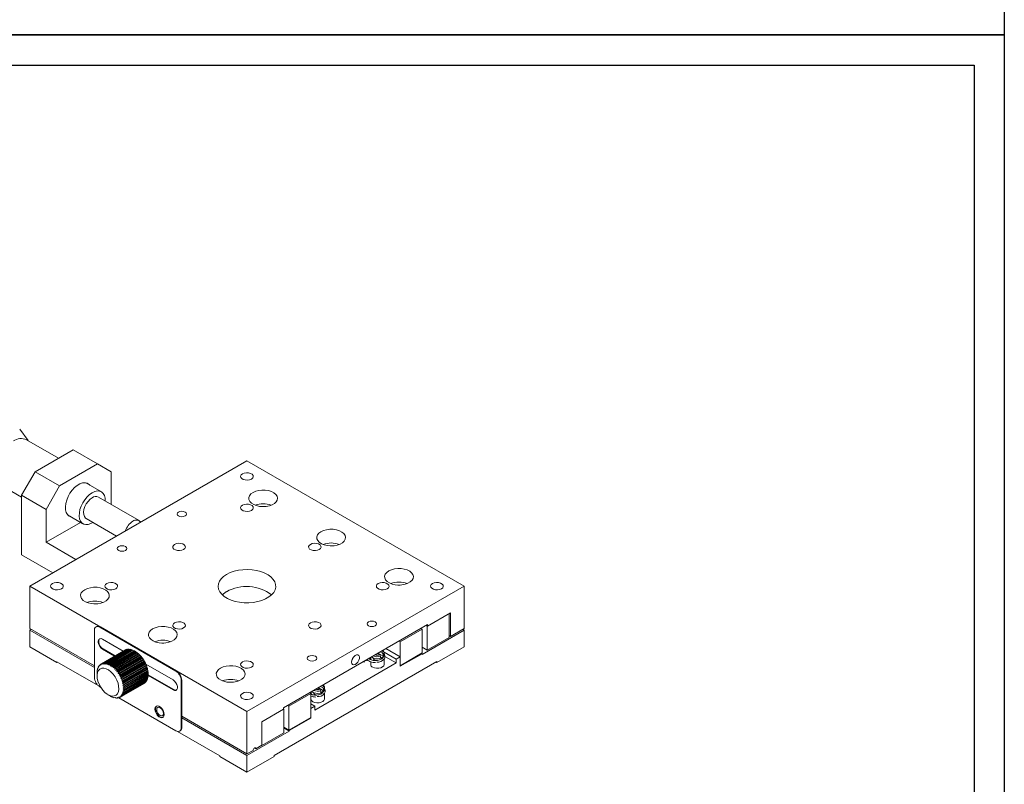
# Model space of a CAD drawing. Header units: millimetres. Extents: x 15158 to 15599, y 321 to 946.
# Tile 3 of 6: x 15343 to 15599, y 438 to 637. Entities that reach past the tile are written whole.
import ezdxf

# ---------------------------------------------------------------- set-up
doc = ezdxf.new("R2010")
doc.units = ezdxf.units.MM
doc.header["$LTSCALE"] = 0.3
doc.layers.add('外框', color=7, linetype='Continuous', lineweight=30)
doc.layers.add('标注', color=1, linetype='Continuous', lineweight=18)

# ---------------------------------------------------------------- blocks, each defined once
blk = doc.blocks.new('Y')
at = {"lineweight": 30}
blk.add_line((-4154.44, 2003.97), (-3857.44, 2003.97), dxfattribs=at)
blk.add_line((-4154.44, 2003.97), (-3857.44, 2003.97), dxfattribs=at)
for points in [[(-3857.44, 2213.99), (-4154.44, 2213.99), (-4154.44, 2003.97)], [(-4136.76, 2009.27), (-4136.76, 2208.69), (-3862.74, 2208.69)]]:
    blk.add_lwpolyline(points, dxfattribs=at)
blk = doc.blocks.new('W')
at = {"lineweight": 30}
for p, q in [((-3857.44, 2213.99), (-3857.44, 2003.97)), ((-3857.44, 2213.99), (-3857.44, 2003.97)), ((-3862.74, 2208.69), (-3862.74, 2009.27))]:
    blk.add_line(p, q, dxfattribs=at)
blk.add_blockref('Y', (0, 0))
blk = doc.blocks.new('u8')
at = {"color": 7, "linetype": 'Continuous', "lineweight": 15}
for p, q in [((1620.92, 528.97), (1618.72, 531.92)), ((1628.86, 524.39), (1620.51, 529.21)), ((1632.66, 526.59), (1622.76, 520.87)), ((1639.03, 522.91), (1632.66, 526.59)), ((1621.35, 491.07), (1677.92, 523.73)), ((1734.49, 491.07), (1677.92, 523.73)), ((1619.23, 514.75), (1622.76, 520.87)), ((1622.76, 520.87), (1629.13, 517.2)), ((1639.03, 522.91), (1629.13, 517.2)), ((1642.56, 520.87), (1639.03, 522.91)), ((1642.56, 520.87), (1642.56, 512.32)), ((1613.71, 517.43), (1619.23, 514.24)), ((1629.13, 517.2), (1625.59, 511.07)), ((1640.01, 515.64), (1635.98, 517.96)), ((1619.23, 514.75), (1619.23, 499.23)), ((1625.59, 511.07), (1619.23, 514.75)), ((1649.82, 508.13), (1639.21, 514.25)), ((1625.59, 511.07), (1625.59, 502.5)), ((1631.19, 509.65), (1635.21, 507.33)), ((1636.01, 508.71), (1643.96, 504.12)), ((1649.98, 508.01), (1650.34, 507.81)), ((1634.58, 507.69), (1625.59, 502.5)), ((1625.59, 502.5), (1633.37, 498.01)), ((1619.23, 499.23), (1627.36, 494.54)), ((1677.92, 458.42), (1621.35, 491.07)), ((1621.35, 480.05), (1621.35, 491.07)), ((1677.92, 458.42), (1734.49, 491.07)), ((1734.49, 491.07), (1734.49, 480.05)), ((1730.6, 483.93), (1724.87, 480.62)), ((1724.94, 480.66), (1730.95, 484.13)), ((1730.6, 477.72), (1730.6, 483.93)), ((1730.95, 484.13), (1730.95, 478.01)), ((1638.18, 470.33), (1621.35, 480.05)), ((1621.7, 479.85), (1621.35, 479.64)), ((1638.18, 469.93), (1621.35, 479.64)), ((1621.35, 475.31), (1621.35, 479.64)), ((1638.73, 480.56), (1638.59, 480.48)), ((1639.73, 480.46), (1639.59, 480.38)), ((1639.59, 480.38), (1659.39, 468.95)), ((1639.73, 480.46), (1659.53, 469.03)), ((1687.46, 459.44), (1724.94, 481.07)), ((1723.6, 479.89), (1717.87, 476.58)), ((1723.6, 479.89), (1723.24, 480.09)), ((1734.49, 479.64), (1723.53, 473.31)), ((1723.6, 473.68), (1723.6, 479.89)), ((1724.87, 480.62), (1724.52, 480.83)), ((1724.94, 480.66), (1724.59, 480.87)), ((1724.87, 480.62), (1724.87, 474.42)), ((1724.94, 481.07), (1724.94, 480.66)), ((1734.49, 480.05), (1730.95, 478.01)), ((1734.49, 479.64), (1734.13, 479.85)), ((1734.49, 479.64), (1734.49, 475.31)), ((1638.18, 467.31), (1638.18, 479.56)), ((1640.3, 477.27), (1645.69, 474.16)), ((1724.87, 474.42), (1730.6, 477.72)), ((1730.95, 478.01), (1730.6, 478.21)), ((1628.42, 471.23), (1621.35, 475.31)), ((1640.02, 470.88), (1646.25, 474.47)), ((1640.23, 470.97), (1646.46, 474.56)), ((1640.3, 474.66), (1640.44, 474.74)), ((1643.43, 472.85), (1640.3, 474.66)), ((1640.31, 470.99), (1646.53, 474.58)), ((1643.57, 472.94), (1640.44, 474.74)), ((1640.54, 471.04), (1646.76, 474.63)), ((1640.62, 471.05), (1646.84, 474.64)), ((1640.86, 471.06), (1647.08, 474.65)), ((1640.94, 471.06), (1647.17, 474.65)), ((1641.2, 471.03), (1647.42, 474.63)), ((1641.29, 471.02), (1647.51, 474.61)), ((1641.55, 470.96), (1647.78, 474.55)), ((1641.64, 470.93), (1647.87, 474.52)), ((1646.25, 474.47), (1646.3, 474.47)), ((1646.53, 474.58), (1646.64, 474.56)), ((1646.84, 474.64), (1646.99, 474.6)), ((1647.17, 474.65), (1647.36, 474.59)), ((1647.51, 474.61), (1647.73, 474.52)), ((1647.87, 474.52), (1648.11, 474.41)), ((1717.87, 472.66), (1714.12, 474.82)), ((1717.87, 476.58), (1717.52, 476.78)), ((1717.87, 476.58), (1717.87, 470.37)), ((1724.87, 474.42), (1723.6, 475.15)), ((1734.49, 475.31), (1727.42, 471.23)), ((1639.96, 470.85), (1646.18, 474.44)), ((1641.92, 470.83), (1648.14, 474.42)), ((1642.01, 470.79), (1648.23, 474.38)), ((1642.29, 470.66), (1648.51, 474.25)), ((1642.37, 470.28), (1648.88, 474.04)), ((1642.38, 470.61), (1648.6, 474.2)), ((1642.66, 470.44), (1648.88, 474.03)), ((1642.73, 470.04), (1649.23, 473.8)), ((1642.75, 470.37), (1648.97, 473.97)), ((1643.02, 470.17), (1649.25, 473.77)), ((1643.08, 469.77), (1649.58, 473.52)), ((1643.11, 470.1), (1649.34, 473.69)), ((1643.38, 469.87), (1649.61, 473.46)), ((1643.42, 469.45), (1649.92, 473.21)), ((1643.47, 469.79), (1649.7, 473.38)), ((1643.73, 469.53), (1649.96, 473.12)), ((1643.74, 469.11), (1650.25, 472.86)), ((1643.82, 469.44), (1650.04, 473.03)), ((1644.06, 468.73), (1650.56, 472.49)), ((1644.07, 469.16), (1650.29, 472.75)), ((1644.15, 469.06), (1650.37, 472.65)), ((1644.35, 468.33), (1650.85, 472.08)), ((1644.39, 468.76), (1650.61, 472.35)), ((1644.46, 468.65), (1650.69, 472.24)), ((1644.68, 468.33), (1650.91, 471.92)), ((1648.23, 474.38), (1648.5, 474.24)), ((1648.6, 474.2), (1648.88, 474.04)), ((1648.79, 474.09), (1648.69, 474.15)), ((1648.88, 474.04), (1648.88, 474.03)), ((1648.97, 473.97), (1649.23, 473.8)), ((1649.23, 473.8), (1649.25, 473.77)), ((1649.34, 473.69), (1649.58, 473.52)), ((1649.58, 473.52), (1649.61, 473.46)), ((1649.7, 473.38), (1649.92, 473.21)), ((1649.92, 473.21), (1649.96, 473.12)), ((1650.04, 473.03), (1650.25, 472.86)), ((1650.25, 472.86), (1650.29, 472.75)), ((1650.37, 472.65), (1650.56, 472.49)), ((1650.56, 472.49), (1650.61, 472.35)), ((1650.69, 472.24), (1650.85, 472.08)), ((1650.85, 472.08), (1650.91, 471.92)), ((1710.16, 472.38), (1709.84, 472.09)), ((1710.16, 472.32), (1710.16, 471.92)), ((1710.81, 472.35), (1710.81, 472.32)), ((1711.91, 473.55), (1712.52, 473.2)), ((1713.45, 472.82), (1712.05, 473.63)), ((1712.52, 473.2), (1712.74, 472.82)), ((1713.22, 473.6), (1712.61, 473.96)), ((1712.74, 472.41), (1712.74, 472.82)), ((1712.95, 472.12), (1713.01, 472.32)), ((1713.01, 472.32), (1713.01, 472.35)), ((1713.45, 473.23), (1713.22, 473.6)), ((1713.45, 473.23), (1713.45, 472.82)), ((1716.81, 472.05), (1713.63, 473.88)), ((1713.66, 473.14), (1713.66, 473.71)), ((1713.66, 470.69), (1713.66, 472.13)), ((1716.81, 471.07), (1713.86, 472.77)), ((1716.81, 472.05), (1717.87, 472.66)), ((1716.81, 472.05), (1716.81, 471.07)), ((1717.87, 470.37), (1723.6, 473.68)), ((1723.53, 473.48), (1717.87, 470.21)), ((1717.87, 470.21), (1717.87, 472.66)), ((1723.53, 473.48), (1723.39, 473.56)), ((1723.53, 473.31), (1723.53, 473.48)), ((1639.15, 465.2), (1628.42, 471.39)), ((1628.42, 471.39), (1628.42, 471.23)), ((1628.56, 471.31), (1628.42, 471.23)), ((1639.02, 469.57), (1638.98, 469.24)), ((1639.05, 469.66), (1639.1, 469.69)), ((1639.08, 469.57), (1639.05, 469.66)), ((1639.14, 469.91), (1639.08, 469.57)), ((1639.17, 469.99), (1639.25, 470.03)), ((1639.22, 469.87), (1639.17, 469.99)), ((1639.29, 470.21), (1639.22, 469.87)), ((1639.34, 470.28), (1639.45, 470.34)), ((1639.39, 470.14), (1639.34, 470.28)), ((1639.48, 470.47), (1639.39, 470.14)), ((1639.54, 470.52), (1639.68, 470.61)), ((1639.59, 470.36), (1639.54, 470.52)), ((1639.71, 470.68), (1639.59, 470.36)), ((1639.77, 470.73), (1639.95, 470.83)), ((1639.82, 470.54), (1639.77, 470.73)), ((1639.96, 470.85), (1639.82, 470.54)), ((1640.08, 470.67), (1640.02, 470.88)), ((1640.23, 470.97), (1640.08, 470.67)), ((1640.36, 470.76), (1640.31, 470.99)), ((1640.54, 471.04), (1640.36, 470.76)), ((1640.66, 470.8), (1640.62, 471.05)), ((1640.86, 471.06), (1640.66, 470.8)), ((1640.98, 470.79), (1640.94, 471.06)), ((1641.2, 471.03), (1640.98, 470.79)), ((1641.32, 470.73), (1641.29, 471.02)), ((1641.55, 470.96), (1641.32, 470.73)), ((1641.66, 470.63), (1641.64, 470.93)), ((1641.92, 470.83), (1641.66, 470.63)), ((1642.02, 470.48), (1642.01, 470.79)), ((1642.29, 470.66), (1642.02, 470.48)), ((1642.37, 470.28), (1642.38, 470.61)), ((1642.66, 470.44), (1642.37, 470.28)), ((1642.73, 470.04), (1642.75, 470.37)), ((1643.02, 470.17), (1642.73, 470.04)), ((1643.08, 469.77), (1643.11, 470.1)), ((1643.38, 469.87), (1643.08, 469.77)), ((1643.42, 469.45), (1643.47, 469.79)), ((1643.73, 469.53), (1643.42, 469.45)), ((1643.74, 469.11), (1643.82, 469.44)), ((1644.62, 467.91), (1651.12, 471.66)), ((1644.75, 468.22), (1650.98, 471.81)), ((1644.86, 467.47), (1651.37, 471.22)), ((1644.96, 467.88), (1651.18, 471.47)), ((1645.02, 467.77), (1651.24, 471.36)), ((1645.08, 467.02), (1651.58, 470.77)), ((1645.2, 467.42), (1651.42, 471.01)), ((1645.26, 467.3), (1651.48, 470.89)), ((1645.26, 466.56), (1651.77, 470.32)), ((1645.41, 466.95), (1651.64, 470.54)), ((1645.42, 466.1), (1651.92, 469.86)), ((1645.46, 466.83), (1651.68, 470.42)), ((1645.54, 465.65), (1652.04, 469.4)), ((1645.59, 466.47), (1651.82, 470.06)), ((1645.63, 466.35), (1651.86, 469.94)), ((1645.74, 465.99), (1651.96, 469.58)), ((1645.77, 465.87), (1651.99, 469.47)), ((1650.98, 471.81), (1651.12, 471.66)), ((1651.12, 471.66), (1651.18, 471.47)), ((1651.24, 471.36), (1651.37, 471.22)), ((1651.37, 471.22), (1651.42, 471.01)), ((1651.48, 470.89), (1651.58, 470.77)), ((1651.58, 470.77), (1651.64, 470.54)), ((1651.59, 470.76), (1658.68, 466.66)), ((1651.68, 470.42), (1651.77, 470.32)), ((1651.77, 470.32), (1651.82, 470.06)), ((1651.86, 469.94), (1651.92, 469.86)), ((1651.92, 469.86), (1651.96, 469.58)), ((1651.99, 469.47), (1652.04, 469.4)), ((1652.04, 469.4), (1652.07, 469.11)), ((1684.99, 446.98), (1727.42, 471.48)), ((1716.81, 471.07), (1695.6, 458.82)), ((1708.26, 471.44), (1708.35, 471.39)), ((1710.16, 471.38), (1710.16, 470.69)), ((1727.42, 471.23), (1727.2, 471.35)), ((1727.42, 471.48), (1727.42, 471.23)), ((1638.89, 468.81), (1638.89, 468.48)), ((1638.89, 468.49), (1638.89, 467.72)), ((1638.89, 468.48), (1638.89, 468.49)), ((1638.9, 468.91), (1638.92, 468.92)), ((1638.92, 468.87), (1638.9, 468.91)), ((1638.94, 469.2), (1638.92, 468.87)), ((1638.95, 469.3), (1638.99, 469.32)), ((1638.98, 469.24), (1638.95, 469.3)), ((1644.07, 469.16), (1643.74, 469.11)), ((1644.06, 468.73), (1644.15, 469.06)), ((1644.39, 468.76), (1644.06, 468.73)), ((1644.35, 468.33), (1644.46, 468.65)), ((1644.68, 468.33), (1644.35, 468.33)), ((1644.62, 467.91), (1644.75, 468.22)), ((1644.96, 467.88), (1644.62, 467.91)), ((1644.86, 467.47), (1645.02, 467.77)), ((1645.2, 467.42), (1644.86, 467.47)), ((1645.08, 467.02), (1645.26, 467.3)), ((1645.41, 466.95), (1645.08, 467.02)), ((1645.26, 466.56), (1645.46, 466.83)), ((1645.62, 465.2), (1652.12, 468.96)), ((1645.66, 464.77), (1652.17, 468.52)), ((1645.8, 463.33), (1652.02, 466.93)), ((1645.82, 463.42), (1652.05, 467.01)), ((1645.85, 465.52), (1652.07, 469.11)), ((1645.87, 465.4), (1652.09, 469)), ((1645.89, 463.7), (1652.11, 467.29)), ((1645.91, 463.79), (1652.13, 467.38)), ((1645.92, 465.06), (1652.14, 468.65)), ((1645.93, 464.95), (1652.16, 468.54)), ((1645.94, 464.09), (1652.16, 467.68)), ((1645.95, 464.62), (1652.18, 468.21)), ((1645.95, 464.19), (1652.17, 467.78)), ((1645.96, 464.51), (1652.18, 468.1)), ((1651.96, 466.89), (1651.93, 466.68)), ((1652.08, 467.27), (1652.05, 467.01)), ((1652.09, 469), (1652.12, 468.96)), ((1652.12, 468.96), (1652.14, 468.65)), ((1652.15, 467.67), (1652.13, 467.38)), ((1652.16, 468.54), (1652.17, 468.52)), ((1652.17, 468.52), (1652.18, 468.21)), ((1652.18, 468.1), (1652.17, 467.78)), ((1658.68, 464.05), (1652.17, 467.81)), ((1652.18, 468.1), (1652.18, 468.21)), ((1652.18, 468.1), (1652.18, 468.1)), ((1658.83, 464.13), (1652.18, 467.97)), ((1659.39, 468.95), (1659.53, 469.03)), ((1639.84, 464.72), (1639.59, 464.86)), ((1644.89, 462.15), (1651.11, 465.74)), ((1645.08, 462.27), (1651.3, 465.86)), ((1645.14, 462.32), (1651.36, 465.91)), ((1645.59, 466.47), (1645.26, 466.56)), ((1645.31, 462.47), (1651.53, 466.07)), ((1645.36, 462.53), (1651.58, 466.12)), ((1645.42, 466.1), (1645.63, 466.35)), ((1645.74, 465.99), (1645.42, 466.1)), ((1645.5, 462.72), (1651.73, 466.31)), ((1645.54, 465.65), (1645.77, 465.87)), ((1645.85, 465.52), (1645.54, 465.65)), ((1645.55, 462.79), (1651.77, 466.38)), ((1645.62, 465.2), (1645.87, 465.4)), ((1645.92, 465.06), (1645.62, 465.2)), ((1645.66, 464.77), (1645.93, 464.95)), ((1645.95, 464.62), (1645.66, 464.77)), ((1645.67, 463.01), (1651.89, 466.6)), ((1645.67, 464.35), (1645.96, 464.51)), ((1645.95, 464.19), (1645.67, 464.35)), ((1645.7, 463.09), (1651.93, 466.68)), ((1651.12, 465.76), (1651.11, 465.74)), ((1651.39, 465.98), (1651.36, 465.91)), ((1651.62, 466.25), (1651.58, 466.12)), ((1651.81, 466.55), (1651.77, 466.38)), ((1660.95, 466.58), (1660.81, 466.5)), ((1660.81, 466.5), (1660.81, 454.25)), ((1660.95, 466.58), (1660.95, 454.33)), ((1696.35, 464.57), (1696.96, 464.21)), ((1697.89, 463.84), (1696.49, 464.65)), ((1696.96, 464.21), (1697.18, 463.84)), ((1697.67, 464.62), (1697.06, 464.97)), ((1697.89, 464.25), (1697.67, 464.62)), ((1697.89, 464.25), (1697.89, 463.84)), ((1698.1, 464.16), (1698.1, 464.73)), ((1641.71, 462.82), (1642.37, 462.44)), ((1642.38, 462.44), (1642.46, 462.39)), ((1642.54, 462.36), (1642.83, 462.21)), ((1642.56, 462.34), (1642.54, 462.36)), ((1642.56, 462.34), (1642.57, 462.34)), ((1642.9, 462.21), (1643.2, 462.07)), ((1642.93, 462.17), (1642.9, 462.21)), ((1642.93, 462.17), (1642.95, 462.18)), ((1643.24, 462.1), (1643.55, 461.98)), ((1643.29, 462.04), (1643.24, 462.1)), ((1643.29, 462.04), (1643.33, 462.07)), ((1643.58, 462.05), (1643.9, 461.94)), ((1643.64, 461.96), (1643.58, 462.05)), ((1643.64, 461.96), (1643.71, 462)), ((1643.9, 462.04), (1644.23, 461.95)), ((1643.98, 461.93), (1643.9, 462.04)), ((1643.98, 461.93), (1644.08, 461.99)), ((1644.2, 462.08), (1644.53, 462)), ((1644.31, 461.96), (1644.2, 462.08)), ((1644.31, 461.96), (1644.43, 462.03)), ((1644.48, 462.16), (1644.82, 462.11)), ((1644.61, 462.03), (1644.48, 462.16)), ((1659.39, 453.43), (1644.54, 462.01)), ((1644.61, 462.03), (1644.77, 462.12)), ((1644.74, 462.3), (1645.08, 462.27)), ((1644.89, 462.15), (1644.74, 462.3)), ((1644.97, 462.47), (1645.31, 462.47)), ((1645.14, 462.32), (1644.97, 462.47)), ((1645.17, 462.7), (1645.5, 462.72)), ((1645.36, 462.53), (1645.17, 462.7)), ((1645.34, 462.96), (1645.67, 463.01)), ((1645.55, 462.79), (1645.34, 462.96)), ((1645.48, 463.26), (1645.8, 463.33)), ((1645.7, 463.09), (1645.48, 463.26)), ((1645.58, 463.59), (1645.89, 463.7)), ((1645.82, 463.42), (1645.58, 463.59)), ((1645.64, 463.96), (1645.94, 464.09)), ((1645.91, 463.79), (1645.64, 463.96)), ((1658.68, 464.05), (1658.83, 464.13)), ((1694.54, 463.11), (1688.81, 459.8)), ((1694.54, 463.11), (1694.18, 463.31)), ((1694.6, 463.4), (1694.39, 463.19)), ((1694.54, 456.9), (1694.54, 463.11)), ((1694.6, 463.34), (1694.6, 462.94)), ((1694.6, 462.4), (1694.6, 461.71)), ((1695.25, 463.37), (1695.25, 463.34)), ((1697.18, 463.43), (1697.18, 463.84)), ((1697.39, 463.14), (1697.45, 463.34)), ((1697.45, 463.34), (1697.45, 463.37)), ((1698.1, 461.71), (1698.1, 463.15)), ((1687.46, 459.03), (1687.46, 459.44)), ((1687.53, 459.07), (1687.46, 459.11)), ((1688.81, 459.8), (1688.45, 460.01)), ((1688.81, 459.8), (1688.81, 453.6)), ((1695.6, 459.8), (1694.54, 460.41)), ((1694.54, 459.19), (1695.6, 459.8)), ((1694.54, 459.19), (1694.54, 456.74)), ((1695.6, 458.82), (1695.6, 459.8)), ((1677.92, 447.39), (1660.95, 457.19)), ((1677.92, 446.98), (1660.95, 456.78)), ((1677.92, 447.39), (1677.92, 458.42)), ((1687.53, 459.07), (1681.81, 455.76)), ((1681.81, 455.76), (1687.46, 459.03)), ((1687.53, 452.86), (1687.53, 459.07)), ((1688.81, 453.6), (1694.54, 456.9)), ((1694.54, 456.74), (1688.88, 453.48)), ((1694.54, 456.74), (1694.39, 456.82)), ((1660.81, 454.25), (1660.95, 454.33)), ((1681.81, 455.76), (1681.81, 449.56)), ((1681.81, 449.64), (1681.81, 455.76)), ((1688.81, 453.6), (1687.53, 454.33)), ((1688.88, 453.48), (1687.53, 454.25)), ((1688.88, 453.31), (1687.53, 454.09)), ((1670.85, 446.9), (1659.83, 453.26)), ((1660.39, 453.33), (1660.53, 453.42)), ((1688.88, 453.31), (1677.92, 446.98)), ((1681.81, 449.56), (1687.53, 452.86)), ((1688.88, 453.48), (1688.88, 453.31)), ((1679.86, 448.92), (1680.22, 448.72)), ((1681.81, 449.64), (1680.22, 448.72)), ((1681.81, 449.56), (1681.74, 449.6)), ((1670.85, 446.74), (1670.85, 446.9)), ((1677.92, 442.66), (1670.85, 446.74)), ((1679.51, 448.31), (1677.92, 447.39)), ((1677.92, 442.66), (1677.92, 446.98)), ((1684.99, 446.74), (1677.92, 442.66)), ((1684.99, 446.74), (1684.99, 446.98))]:
    blk.add_line(p, q, dxfattribs=at)
at = {"color": 7, "linetype": 'Continuous', "lineweight": 15, "flags": 128}
for points in [[(1676.75, 520.32), (1676.42, 520.05), (1676.27, 519.73), (1676.32, 519.4), (1676.57, 519.1), (1676.97, 518.87), (1677.49, 518.73), (1678.06, 518.7), (1678.62, 518.78), (1679.08, 518.97), (1679.41, 519.24), (1679.56, 519.56), (1679.51, 519.89), (1679.27, 520.19), (1678.86, 520.43), (1678.35, 520.57), (1677.77, 520.6), (1677.22, 520.51), (1676.75, 520.32)], [(1632.17, 509.08), (1632.1, 509.1), (1631.57, 509.32), (1631.14, 509.71), (1630.83, 510.26), (1630.65, 510.94), (1630.62, 511.73), (1630.72, 512.59), (1630.97, 513.49), (1631.34, 514.39), (1631.82, 515.26), (1632.4, 516.05), (1633.04, 516.74), (1633.73, 517.3), (1634.43, 517.71), (1635.11, 517.94), (1635.76, 517.99), (1636.33, 517.86), (1636.82, 517.55), (1636.97, 517.4)], [(1641, 513.22), (1641, 513.24), (1640.97, 514.01), (1640.8, 514.68), (1640.49, 515.22), (1640.07, 515.6), (1639.55, 515.82), (1638.95, 515.86), (1638.3, 515.72), (1637.61, 515.4)], [(1679.51, 515.46), (1678.97, 515.07), (1678.6, 514.61), (1678.42, 514.12), (1678.45, 513.62), (1678.68, 513.13), (1679.09, 512.69), (1679.67, 512.31), (1680.38, 512.03), (1681.19, 511.84), (1682.05, 511.77), (1682.92, 511.81), (1683.75, 511.97), (1684.49, 512.23), (1685.1, 512.59), (1685.56, 513.02), (1685.83, 513.49), (1685.91, 513.99), (1685.78, 514.49), (1685.46, 514.96), (1684.96, 515.37), (1684.31, 515.71), (1683.55, 515.94), (1682.7, 516.07), (1681.83, 516.09), (1680.98, 515.99), (1680.19, 515.77), (1679.51, 515.46)], [(1637.61, 515.4), (1636.93, 514.93), (1636.27, 514.31), (1635.67, 513.58), (1635.15, 512.76), (1634.73, 511.89), (1634.43, 511.01), (1634.26, 510.14), (1634.22, 509.33), (1634.33, 508.6), (1634.57, 508), (1634.93, 507.53), (1635.4, 507.23), (1635.97, 507.1), (1636.6, 507.16), (1637.27, 507.38), (1637.8, 507.68)], [(1637.61, 514.1), (1637.05, 513.69), (1636.52, 513.14), (1636.06, 512.49), (1635.7, 511.78), (1635.46, 511.05), (1635.35, 510.34), (1635.39, 509.71), (1635.57, 509.19), (1635.87, 508.81), (1636.01, 508.71)], [(1660.06, 510.36), (1659.79, 510.13), (1659.7, 509.85), (1659.79, 509.57), (1660.06, 509.34), (1660.47, 509.18), (1660.95, 509.13), (1661.43, 509.18), (1661.83, 509.34), (1662.1, 509.57), (1662.2, 509.85), (1662.1, 510.13), (1661.83, 510.36), (1661.43, 510.52), (1660.95, 510.57), (1660.47, 510.52), (1660.06, 510.36)], [(1676.75, 512.16), (1676.42, 511.89), (1676.27, 511.57), (1676.32, 511.24), (1676.57, 510.94), (1676.97, 510.7), (1677.49, 510.56), (1678.06, 510.53), (1678.62, 510.62), (1679.08, 510.81), (1679.41, 511.08), (1679.56, 511.4), (1679.51, 511.73), (1679.27, 512.03), (1678.86, 512.26), (1678.35, 512.4), (1677.77, 512.43), (1677.22, 512.35), (1676.75, 512.16)], [(1682.44, 511.77), (1682.34, 511.78), (1681.88, 511.77)], [(1697.19, 505.26), (1696.65, 504.86), (1696.28, 504.41), (1696.1, 503.92), (1696.13, 503.41), (1696.35, 502.93), (1696.77, 502.49), (1697.35, 502.11), (1698.06, 501.82), (1698.87, 501.64), (1699.73, 501.56), (1700.6, 501.61), (1701.42, 501.76), (1702.16, 502.03), (1702.78, 502.38), (1703.24, 502.81), (1703.51, 503.29), (1703.59, 503.79), (1703.46, 504.29), (1703.14, 504.75), (1702.64, 505.17), (1701.99, 505.5), (1701.22, 505.74), (1700.38, 505.87), (1699.51, 505.88), (1698.66, 505.78), (1697.87, 505.57), (1697.19, 505.26)], [(1644.51, 501.38), (1644.24, 501.15), (1644.14, 500.87), (1644.24, 500.59), (1644.51, 500.36), (1644.91, 500.2), (1645.39, 500.15), (1645.87, 500.2), (1646.28, 500.36), (1646.55, 500.59), (1646.64, 500.87), (1646.55, 501.15), (1646.28, 501.38), (1645.87, 501.54), (1645.39, 501.59), (1644.91, 501.54), (1644.51, 501.38)], [(1659.07, 501.95), (1658.75, 501.68), (1658.6, 501.36), (1658.65, 501.03), (1658.89, 500.73), (1659.29, 500.5), (1659.81, 500.36), (1660.38, 500.33), (1660.94, 500.41), (1661.41, 500.6), (1661.74, 500.88), (1661.88, 501.19), (1661.83, 501.52), (1661.59, 501.82), (1661.19, 502.06), (1660.67, 502.2), (1660.1, 502.23), (1659.54, 502.14), (1659.07, 501.95)], [(1694.43, 501.95), (1694.1, 501.68), (1693.95, 501.36), (1694, 501.03), (1694.24, 500.73), (1694.65, 500.5), (1695.17, 500.36), (1695.74, 500.33), (1696.29, 500.41), (1696.76, 500.6), (1697.09, 500.88), (1697.24, 501.19), (1697.19, 501.52), (1696.95, 501.82), (1696.54, 502.06), (1696.02, 502.2), (1695.45, 502.23), (1694.9, 502.14), (1694.43, 501.95)], [(1700.12, 501.57), (1700.02, 501.57), (1699.56, 501.57)], [(1672.61, 494.13), (1671.83, 493.6), (1671.21, 493.01), (1670.76, 492.36), (1670.49, 491.68), (1670.42, 490.99), (1670.54, 490.29), (1670.85, 489.62), (1671.35, 488.98), (1672.01, 488.4), (1672.83, 487.89), (1673.78, 487.46), (1674.84, 487.12), (1675.98, 486.89), (1677.16, 486.76), (1678.37, 486.75), (1679.57, 486.85), (1680.72, 487.06), (1681.8, 487.37), (1682.78, 487.77), (1683.63, 488.27), (1684.34, 488.83), (1684.88, 489.46), (1685.23, 490.12), (1685.4, 490.81), (1685.38, 491.51), (1685.16, 492.19), (1684.76, 492.85), (1684.18, 493.46), (1683.43, 494.01), (1682.54, 494.48), (1681.54, 494.86), (1680.44, 495.15), (1679.27, 495.33), (1678.07, 495.4), (1676.86, 495.36), (1675.69, 495.21), (1674.57, 494.95), (1673.53, 494.59), (1672.61, 494.13)], [(1714.86, 495.05), (1714.32, 494.66), (1713.96, 494.2), (1713.78, 493.71), (1713.81, 493.21), (1714.03, 492.72), (1714.44, 492.28), (1715.02, 491.9), (1715.74, 491.62), (1716.55, 491.43), (1717.41, 491.36), (1718.27, 491.4), (1719.1, 491.56), (1719.84, 491.82), (1720.46, 492.18), (1720.91, 492.61), (1721.19, 493.08), (1721.26, 493.58), (1721.14, 494.08), (1720.82, 494.55), (1720.32, 494.96), (1719.67, 495.3), (1718.9, 495.53), (1718.06, 495.66), (1717.19, 495.68), (1716.34, 495.58), (1715.55, 495.36), (1714.86, 495.05)], [(1627.25, 491.75), (1626.93, 491.48), (1626.78, 491.16), (1626.83, 490.83), (1627.07, 490.53), (1627.47, 490.29), (1627.99, 490.15), (1628.56, 490.12), (1629.12, 490.21), (1629.59, 490.4), (1629.92, 490.67), (1630.06, 490.99), (1630.01, 491.32), (1629.77, 491.62), (1629.37, 491.85), (1628.85, 491.99), (1628.28, 492.02), (1627.72, 491.94), (1627.25, 491.75)], [(1635.67, 490.15), (1635.13, 489.76), (1634.76, 489.3), (1634.58, 488.81), (1634.61, 488.31), (1634.84, 487.82), (1635.25, 487.38), (1635.83, 487.01), (1636.54, 486.72), (1637.35, 486.53), (1638.21, 486.46), (1639.08, 486.5), (1639.9, 486.66), (1640.65, 486.93), (1641.26, 487.28), (1641.72, 487.71), (1641.99, 488.19), (1642.07, 488.69), (1641.94, 489.18), (1641.62, 489.65), (1641.12, 490.06), (1640.47, 490.4), (1639.7, 490.64), (1638.86, 490.77), (1637.99, 490.78), (1637.14, 490.68), (1636.35, 490.47), (1635.67, 490.15)], [(1641.4, 491.75), (1641.07, 491.48), (1640.92, 491.16), (1640.97, 490.83), (1641.21, 490.53), (1641.62, 490.29), (1642.14, 490.15), (1642.71, 490.12), (1643.26, 490.21), (1643.73, 490.4), (1644.06, 490.67), (1644.21, 490.99), (1644.16, 491.32), (1643.91, 491.62), (1643.51, 491.85), (1642.99, 491.99), (1642.42, 492.02), (1641.87, 491.94), (1641.4, 491.75)], [(1712.11, 491.75), (1711.78, 491.48), (1711.63, 491.16), (1711.68, 490.83), (1711.92, 490.53), (1712.33, 490.29), (1712.85, 490.15), (1713.42, 490.12), (1713.97, 490.21), (1714.44, 490.4), (1714.77, 490.67), (1714.92, 490.99), (1714.87, 491.32), (1714.63, 491.62), (1714.22, 491.85), (1713.7, 491.99), (1713.13, 492.02), (1712.58, 491.94), (1712.11, 491.75)], [(1717.8, 491.36), (1717.69, 491.37), (1717.23, 491.36)], [(1726.25, 491.75), (1725.92, 491.48), (1725.77, 491.16), (1725.82, 490.83), (1726.06, 490.53), (1726.47, 490.29), (1726.99, 490.15), (1727.56, 490.12), (1728.11, 490.21), (1728.58, 490.4), (1728.91, 490.67), (1729.06, 490.99), (1729.01, 491.32), (1728.77, 491.62), (1728.36, 491.85), (1727.84, 491.99), (1727.27, 492.02), (1726.72, 491.94), (1726.25, 491.75)], [(1672.61, 489.64), (1671.83, 489.11), (1671.51, 488.83)], [(1638.6, 486.46), (1638.5, 486.47), (1638.04, 486.46)], [(1653.35, 479.95), (1652.81, 479.55), (1652.44, 479.1), (1652.26, 478.61), (1652.29, 478.1), (1652.51, 477.62), (1652.93, 477.18), (1653.5, 476.8), (1654.22, 476.51), (1655.03, 476.33), (1655.89, 476.25), (1656.76, 476.3), (1657.58, 476.46), (1658.32, 476.72), (1658.94, 477.08), (1659.4, 477.5), (1659.67, 477.98), (1659.75, 478.48), (1659.62, 478.98), (1659.3, 479.45), (1658.8, 479.86), (1658.15, 480.19), (1657.38, 480.43), (1656.54, 480.56), (1655.67, 480.57), (1654.82, 480.47), (1654.03, 480.26), (1653.35, 479.95)], [(1659.07, 481.54), (1658.75, 481.27), (1658.6, 480.95), (1658.65, 480.62), (1658.89, 480.32), (1659.29, 480.09), (1659.81, 479.95), (1660.38, 479.92), (1660.94, 480), (1661.41, 480.19), (1661.74, 480.46), (1661.88, 480.78), (1661.83, 481.11), (1661.59, 481.41), (1661.19, 481.65), (1660.67, 481.79), (1660.1, 481.82), (1659.54, 481.73), (1659.07, 481.54)], [(1694.43, 481.54), (1694.1, 481.27), (1693.95, 480.95), (1694, 480.62), (1694.24, 480.32), (1694.65, 480.09), (1695.17, 479.95), (1695.74, 479.92), (1696.29, 480), (1696.76, 480.19), (1697.09, 480.46), (1697.24, 480.78), (1697.19, 481.11), (1696.95, 481.41), (1696.54, 481.65), (1696.02, 481.79), (1695.45, 481.82), (1694.9, 481.73), (1694.43, 481.54)], [(1709.56, 481.79), (1709.29, 481.55), (1709.19, 481.28), (1709.29, 481), (1709.56, 480.77), (1709.97, 480.61), (1710.44, 480.55), (1710.92, 480.61), (1711.33, 480.77), (1711.6, 481), (1711.69, 481.28), (1711.6, 481.55), (1711.33, 481.79), (1710.92, 481.94), (1710.44, 482), (1709.97, 481.94), (1709.56, 481.79)], [(1640.3, 474.66), (1639.91, 474.96), (1639.57, 475.39), (1639.32, 475.88), (1639.19, 476.38), (1639.19, 476.84), (1639.32, 477.19), (1639.57, 477.39), (1639.91, 477.42), (1640.3, 477.27)], [(1640.44, 474.74), (1640.05, 475.05), (1639.71, 475.47), (1639.46, 475.96), (1639.33, 476.47), (1639.33, 476.92), (1639.46, 477.27), (1639.57, 477.39)], [(1656.28, 476.26), (1656.18, 476.26), (1655.72, 476.26)], [(1650.88, 472.04), (1651.24, 471.47), (1651.45, 471.05)], [(1694, 472.81), (1693.73, 472.57), (1693.64, 472.3), (1693.73, 472.02), (1694, 471.78), (1694.41, 471.63), (1694.89, 471.57), (1695.37, 471.63), (1695.77, 471.78), (1696.04, 472.02), (1696.14, 472.3), (1696.04, 472.57), (1695.77, 472.81), (1695.37, 472.96), (1694.89, 473.02), (1694.41, 472.96), (1694, 472.81)], [(1705.18, 471.29), (1705.25, 471.76), (1705.44, 472.25), (1705.75, 472.68), (1706.11, 473.01), (1706.48, 473.19), (1706.82, 473.19), (1707.07, 473.01), (1707.21, 472.69), (1707.21, 472.25), (1707.07, 471.77), (1706.82, 471.3), (1706.48, 470.91), (1706.11, 470.65), (1705.75, 470.56), (1705.44, 470.65), (1705.25, 470.91), (1705.18, 471.29)], [(1705.66, 472.57), (1705.41, 472.11), (1705.33, 472.02)], [(1710.37, 472.66), (1710.48, 472.55), (1710.89, 472.32), (1711.41, 472.17), (1711.98, 472.13), (1712.54, 472.2), (1713.04, 472.37), (1713.41, 472.62), (1713.62, 472.93), (1713.66, 473.14)], [(1710.81, 472.32), (1710.89, 472.08), (1711.13, 471.87)], [(1640.63, 469.73), (1640.08, 469.7), (1639.61, 469.48), (1639.24, 469.1), (1639, 468.57), (1638.89, 467.91), (1638.93, 467.16), (1639.1, 466.35), (1639.41, 465.53), (1639.83, 464.75), (1640.34, 464.02), (1640.93, 463.41), (1641.55, 462.92), (1642.19, 462.6), (1642.79, 462.45), (1643.35, 462.48), (1643.82, 462.69), (1644.19, 463.08), (1644.43, 463.61), (1644.54, 464.27), (1644.5, 465.02), (1644.33, 465.83), (1644.02, 466.64), (1643.6, 467.43), (1643.08, 468.16), (1642.5, 468.77), (1641.88, 469.26), (1641.24, 469.58), (1640.63, 469.73)], [(1671.02, 469.74), (1670.48, 469.35), (1670.12, 468.89), (1669.94, 468.4), (1669.97, 467.9), (1670.19, 467.41), (1670.6, 466.97), (1671.18, 466.6), (1671.9, 466.31), (1672.7, 466.12), (1673.57, 466.05), (1674.43, 466.09), (1675.26, 466.25), (1676, 466.51), (1676.62, 466.87), (1677.07, 467.3), (1677.35, 467.78), (1677.42, 468.28), (1677.3, 468.77), (1676.98, 469.24), (1676.48, 469.65), (1675.83, 469.99), (1675.06, 470.22), (1674.22, 470.36), (1673.35, 470.37), (1672.5, 470.27), (1671.71, 470.06), (1671.02, 469.74)], [(1676.75, 471.34), (1676.42, 471.06), (1676.27, 470.75), (1676.32, 470.42), (1676.57, 470.12), (1676.97, 469.88), (1677.49, 469.74), (1678.06, 469.71), (1678.62, 469.8), (1679.08, 469.99), (1679.41, 470.26), (1679.56, 470.58), (1679.51, 470.91), (1679.27, 471.21), (1678.86, 471.44), (1678.35, 471.58), (1677.77, 471.61), (1677.22, 471.53), (1676.75, 471.34)], [(1708.54, 471.31), (1708.44, 471.34), (1708.27, 471.45)], [(1713.66, 470.69), (1713.66, 470.65), (1713.54, 470.32), (1713.24, 470.04), (1712.8, 469.82), (1712.27, 469.7), (1711.69, 469.69), (1711.14, 469.78), (1710.67, 469.97)], [(1711.13, 471.87), (1711.49, 471.74), (1711.71, 471.7)], [(1658.68, 466.66), (1659.07, 466.36), (1659.41, 465.94), (1659.66, 465.44), (1659.8, 464.94), (1659.8, 464.48), (1659.66, 464.14), (1659.41, 463.93), (1659.07, 463.9), (1658.68, 464.05)], [(1673.96, 466.05), (1673.85, 466.06), (1673.39, 466.05)], [(1659.55, 464.02), (1659.21, 463.99), (1658.83, 464.13)], [(1676.75, 463.17), (1676.42, 462.9), (1676.27, 462.58), (1676.32, 462.25), (1676.57, 461.95), (1676.97, 461.72), (1677.49, 461.58), (1678.06, 461.55), (1678.62, 461.63), (1679.08, 461.82), (1679.41, 462.1), (1679.56, 462.42), (1679.51, 462.74), (1679.27, 463.04), (1678.86, 463.28), (1678.35, 463.42), (1677.77, 463.45), (1677.22, 463.36), (1676.75, 463.17)], [(1694.83, 463.66), (1694.93, 463.57), (1695.33, 463.34), (1695.85, 463.19), (1696.42, 463.15), (1696.99, 463.22), (1697.48, 463.39), (1697.86, 463.64), (1698.06, 463.95), (1698.1, 464.16)], [(1698.1, 461.71), (1698.1, 461.67), (1697.98, 461.34), (1697.69, 461.06), (1697.25, 460.84), (1696.71, 460.72), (1696.14, 460.71), (1695.58, 460.8), (1695.11, 460.99)], [(1695.25, 463.34), (1695.34, 463.1), (1695.57, 462.89)], [(1695.57, 462.89), (1695.93, 462.75), (1696.15, 462.72)], [(1653.95, 459.03), (1654.02, 459.46), (1654.23, 459.76), (1654.55, 459.88), (1654.94, 459.82), (1655.36, 459.58), (1655.75, 459.19), (1656.07, 458.69), (1656.28, 458.16), (1656.35, 457.64), (1656.28, 457.21), (1656.07, 456.91), (1655.75, 456.78), (1655.36, 456.84), (1654.94, 457.09), (1654.55, 457.48), (1654.23, 457.97), (1654.02, 458.51), (1653.95, 459.03)], [(1656.07, 456.91), (1655.89, 456.86), (1655.5, 456.93), (1655.08, 457.17), (1654.69, 457.56), (1654.37, 458.05), (1654.16, 458.59), (1654.09, 459.11)], [(1656.17, 457.9), (1656.11, 458.33), (1655.92, 458.77), (1655.63, 459.16), (1655.29, 459.43), (1654.95, 459.55), (1654.67, 459.5), (1654.47, 459.28), (1654.41, 458.92), (1654.47, 458.49), (1654.67, 458.05), (1654.95, 457.67), (1655.29, 457.39), (1655.63, 457.28), (1655.92, 457.33), (1656.11, 457.55), (1656.17, 457.9)], [(1679.51, 448.31), (1679.54, 448.48), (1679.61, 448.66), (1679.73, 448.81), (1679.86, 448.92), (1680, 448.97), (1680.11, 448.95), (1680.19, 448.86), (1680.22, 448.72)]]:
    blk.add_lwpolyline(points, dxfattribs=at)
at = {"color": 7, "linetype": 'Continuous', "lineweight": 15}
for centre, radius, start, end in [((1619.1, 526.08), 3.43, 65.7938, 125.5167), ((1638.54, 512.87), 1.54, 64.2053, 127.1052), ((1682.16, 506.54), 5.98, 69.5016, 110.4983), ((1650.93, 503.78), 4.99, 122.9077, 160.7325), ((1649.11, 506.9), 1.39, 37.0927, 129.5476), ((1699.84, 496.33), 5.98, 69.5018, 110.4982), ((1677.84, 480.13), 10.85, 53.2466, 118.7846), ((1717.52, 486.13), 5.98, 69.5018, 110.4982), ((1638.32, 481.23), 5.98, 69.5016, 110.4984), ((1639.04, 479.7), 0.873, 50.7968, 189.214), ((1639.15, 479.64), 1.01, 54.3823, 114.3073), ((1646.98, 472.97), 1.67, 116.0225, 118.6159), ((1647.01, 472.89), 1.75, 105.8152, 108.3308), ((1647.05, 472.7), 1.95, 96.1746, 98.5172), ((1647.06, 472.39), 2.26, 87.3473, 89.4711), ((1647.02, 471.98), 2.68, 79.4286, 81.3265), ((1646.9, 471.46), 3.21, 72.3979, 74.0813), ((1656, 471.02), 5.98, 69.5018, 110.4982), ((1646.68, 470.88), 3.83, 66.1626, 67.6577), ((1646.37, 470.24), 4.54, 60.6056, 61.9405), ((1646.49, 470.11), 4.6, 58.6696, 59.9928), ((1646.24, 469.71), 5.07, 53.8004, 58.6173), ((1645.99, 469.61), 5.28, 55.605, 56.8134), ((1645.81, 469.12), 5.8, 49.4049, 53.8093), ((1645.53, 468.99), 6.05, 51.0561, 52.158), ((1645.35, 468.59), 6.5, 45.3298, 49.4125), ((1645.06, 468.44), 6.78, 46.8597, 47.8816), ((1644.91, 468.14), 7.13, 41.4985, 45.3363), ((1644.61, 467.98), 7.42, 42.9364, 43.8987), ((1644.52, 467.79), 7.65, 37.8434, 41.5042), ((1644.2, 467.62), 7.97, 39.2147, 40.1328), ((1644.21, 467.55), 8.04, 34.3064, 37.8489), ((1643.87, 467.36), 8.38, 35.6343, 36.521), ((1644.03, 467.43), 8.26, 30.8323, 34.3112), ((1643.69, 467.23), 8.61, 32.1363, 33.0074), ((1710.83, 472.32), 0.671, 158.511, 228.6126), ((1711.91, 475.5), 2.8, 247.0098, 287.1761), ((1711.91, 475.54), 2.42, 255.447, 284.5432), ((1712.08, 473.14), 1.85, 260.6124, 326.0506), ((1712.3, 473.99), 1.63, 285.5205, 314.4742), ((1712.82, 473.96), 0.532, 318.6672, 41.3622), ((1712.94, 473.72), 0.706, 316.0466, 61.2811), ((1641.83, 468.77), 2.92, 162.2857, 164.0771), ((1641.38, 468.94), 2.45, 154.5825, 156.598), ((1641.07, 469.11), 2.08, 145.9643, 148.2074), ((1640.87, 469.26), 1.83, 136.496, 138.9391), ((1640.77, 469.36), 1.7, 126.3926, 128.9639), ((1640.76, 469.38), 1.67, 116.0225, 118.6159), ((1640.79, 469.3), 1.75, 105.8152, 108.3308), ((1640.83, 469.11), 1.95, 96.1746, 98.5172), ((1640.84, 468.8), 2.26, 87.3473, 89.4711), ((1640.8, 468.39), 2.68, 79.4286, 81.3265), ((1640.67, 467.87), 3.21, 72.3979, 74.0813), ((1640.46, 467.29), 3.83, 66.1626, 67.6577), ((1640.15, 466.65), 4.54, 60.6056, 61.9405), ((1639.77, 466.02), 5.28, 55.605, 56.8134), ((1639.31, 465.4), 6.05, 51.0561, 52.158), ((1638.84, 464.84), 6.78, 46.8597, 47.8816), ((1638.39, 464.38), 7.42, 42.9364, 43.8987), ((1643.99, 467.41), 8.3, 27.3705, 30.8374), ((1643.65, 467.21), 8.66, 28.6698, 29.5381), ((1644.12, 467.47), 8.17, 23.8704, 27.3755), ((1643.78, 467.27), 8.51, 25.1837, 26.0622), ((1644.4, 467.59), 7.86, 20.279, 23.8755), ((1644.07, 467.4), 8.2, 21.6269, 22.5272), ((1644.83, 467.75), 7.4, 16.5403, 20.2845), ((1644.52, 467.56), 7.72, 17.944, 18.8811), ((1645.39, 467.92), 6.81, 12.5912, 16.5466), ((1645.11, 467.74), 7.09, 14.0731, 15.065), ((1646.05, 468.06), 6.14, 8.36, 12.5986), ((1708.98, 472.76), 1.03, 259.6474, 292.113), ((1711, 470.75), 0.842, 184.1684, 247.1516), ((1641.25, 467.45), 3.07, 182.6055, 237.3945), ((1643.05, 468.56), 4.16, 175.1857, 176.6009), ((1642.39, 468.64), 3.5, 169.1202, 170.7083), ((1637.98, 464.02), 7.97, 39.2147, 40.1328), ((1637.65, 463.77), 8.38, 35.6343, 36.521), ((1637.46, 463.64), 8.61, 32.1363, 33.0074), ((1637.43, 463.61), 8.66, 28.6698, 29.5381), ((1637.56, 463.68), 8.51, 25.1837, 26.0622), ((1637.84, 463.81), 8.2, 21.6269, 22.5272), ((1649.24, 467.82), 2.92, 342.2857, 344.0771), ((1645.79, 467.89), 6.4, 9.9486, 11.01), ((1648.67, 467.95), 3.5, 349.1199, 350.7083), ((1646.76, 468.17), 5.42, 3.7633, 8.3685), ((1646.53, 468), 5.65, 5.489, 6.6427), ((1648.02, 468.03), 4.16, 355.1857, 356.6009), ((1647.39, 468.21), 4.79, 0.0348, 3.7446), ((1647.28, 468.05), 4.9, 0.604, 1.8733), ((1657.74, 466.36), 3.07, 2.6055, 57.3945), ((1657.88, 466.44), 3.07, 2.6055, 57.3945), ((1673.68, 460.82), 5.98, 69.5018, 110.4982), ((1638.29, 463.97), 7.72, 17.944, 18.8811), ((1638.89, 464.15), 7.09, 14.0731, 15.065), ((1639.56, 464.3), 6.4, 9.9486, 11.01), ((1640.31, 464.41), 5.65, 5.489, 6.6427), ((1641.06, 464.46), 4.9, 0.604, 1.8733), ((1650.29, 467.23), 1.7, 306.392, 308.9654), ((1650.2, 467.33), 1.84, 316.4966, 318.9384), ((1650, 467.48), 2.08, 325.9638, 328.2085), ((1649.68, 467.65), 2.45, 334.5825, 336.598), ((1696.35, 466.56), 2.42, 255.447, 284.5432), ((1697.27, 464.97), 0.532, 318.6672, 41.3621), ((1697.38, 464.74), 0.706, 316.0466, 61.2811), ((1644.69, 466.34), 4.53, 240.605, 241.9412), ((1644.38, 465.71), 3.84, 246.1633, 247.657), ((1644.17, 465.12), 3.21, 252.3986, 254.0814), ((1644.05, 464.61), 2.68, 259.4295, 261.3256), ((1644, 464.19), 2.26, 267.3454, 269.4729), ((1644.02, 463.88), 1.95, 276.1719, 278.5198), ((1644.06, 463.69), 1.75, 285.8137, 288.3333), ((1644.09, 463.62), 1.67, 296.0207, 298.6178), ((1644.07, 463.64), 1.7, 306.392, 308.9654), ((1643.98, 463.74), 1.84, 316.4966, 318.9384), ((1643.78, 463.89), 2.08, 325.9638, 328.2085), ((1643.46, 464.06), 2.45, 334.5825, 336.598), ((1643.01, 464.22), 2.92, 342.2857, 344.0771), ((1642.45, 464.36), 3.5, 349.1199, 350.7083), ((1641.79, 464.44), 4.16, 355.1857, 356.6009), ((1695.44, 461.77), 0.842, 184.1686, 247.1516), ((1695.28, 463.34), 0.671, 158.5116, 228.6121), ((1696.36, 466.52), 2.8, 247.0098, 287.1761), ((1696.52, 464.16), 1.85, 260.6125, 326.0506), ((1696.75, 465.01), 1.63, 285.5204, 314.4742), ((1654.92, 459.21), 0.838, 130.8243, 186.7348), ((1659.94, 454.11), 0.873, 230.7967, 9.214), ((1660, 454.21), 0.958, 304.0037, 7.3084)]:
    blk.add_arc(centre, radius, start, end, dxfattribs=at)
for points, knots in [([(1709.19, 471.98), (1709.21, 471.96), (1709.31, 471.81), (1709.63, 471.6), (1710.14, 471.36), (1710.75, 471.21), (1711.18, 471.2), (1711.4, 471.19)], [0, 0, 0, 0, 0.038652, 0.273577, 0.517116, 0.762252, 1, 1, 1, 1]), ([(1713.32, 472.56), (1713.31, 472.52), (1713.28, 472.4), (1713.07, 472.18), (1712.71, 471.95), (1712.21, 471.77), (1711.64, 471.68), (1711.05, 471.69), (1710.48, 471.78), (1710.01, 471.96), (1709.72, 472.13), (1709.64, 472.23), (1709.64, 472.24)], [0, 0, 0, 0, 0.055835, 0.166392, 0.284452, 0.401452, 0.518866, 0.636824, 0.754772, 0.871864, 0.987572, 1, 1, 1, 1]), ([(1713.5, 471.93), (1713.52, 471.95), (1713.67, 472.07), (1713.82, 472.37), (1713.9, 472.78), (1713.82, 473.13), (1713.7, 473.29), (1713.66, 473.34)], [0, 0, 0, 0, 0.056515, 0.325494, 0.613663, 0.887402, 1, 1, 1, 1]), ([(1697.94, 462.95), (1697.97, 462.97), (1698.11, 463.09), (1698.26, 463.39), (1698.34, 463.8), (1698.27, 464.15), (1698.14, 464.31), (1698.1, 464.36)], [0, 0, 0, 0, 0.056515, 0.325494, 0.613663, 0.887402, 1, 1, 1, 1]), ([(1697.76, 463.58), (1697.75, 463.54), (1697.72, 463.42), (1697.52, 463.2), (1697.15, 462.97), (1696.65, 462.79), (1696.09, 462.7), (1695.5, 462.71), (1694.95, 462.79), (1694.67, 462.91), (1694.54, 462.97)], [0, 0, 0, 0, 0.065368, 0.194802, 0.333021, 0.469998, 0.60746, 0.745558, 0.883645, 1, 1, 1, 1]), ([(1694.54, 462.43), (1694.56, 462.42), (1694.75, 462.33), (1695.2, 462.24), (1695.63, 462.22), (1695.84, 462.21)], [0, 0, 0, 0, 0.0605055, 0.5374402, 1, 1, 1, 1])]:
    blk.add_open_spline(points, degree=3, knots=knots, dxfattribs=at)

msp = doc.modelspace()

# ---------------------------------------------------------------- block references
at = {"layer": '外框', "lineweight": 25, "xscale": 1.487159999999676, "yscale": 1.487160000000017, "zscale": 1.48716}
for p in [(21336.1, -2346.72), (21336.1, -2659.06)]:
    msp.add_blockref('W', p, dxfattribs=at)
at = {"layer": '标注'}
msp.add_blockref('u8', (13724.29, -1.1), dxfattribs=at)

doc.saveas('drawing.dxf')
